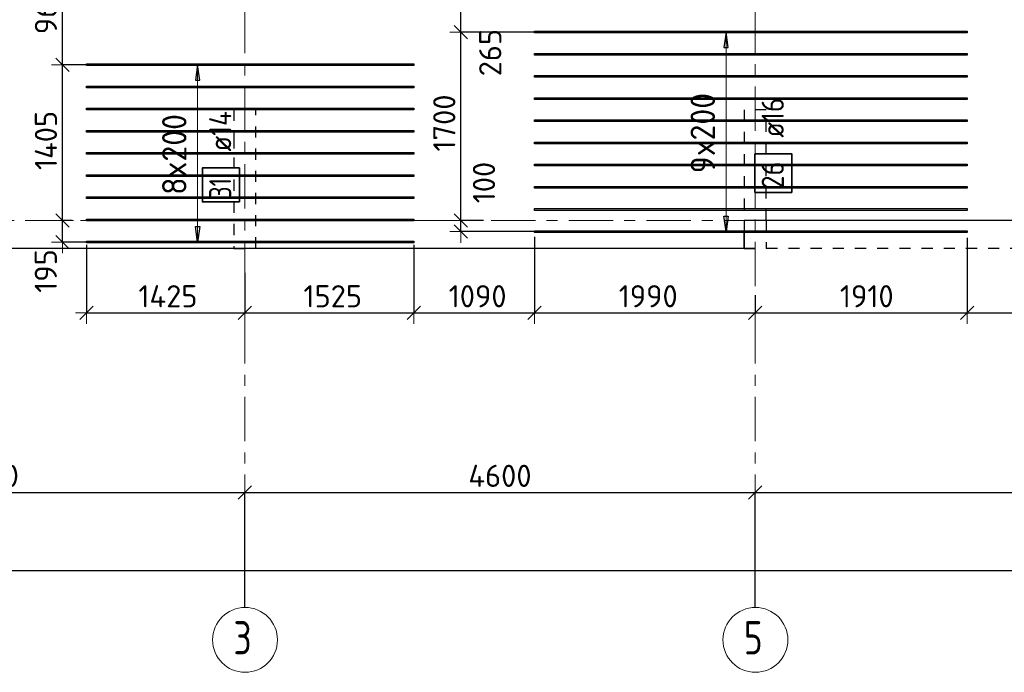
# Model space of a CAD drawing. Header units: metres. Extents: x -38 to 97, y -15 to 21.
# Tile 6 of 132: x 7 to 16, y -4 to 2. Entities that reach past the tile are written whole.
import ezdxf

# ---------------------------------------------------------------- set-up
doc = ezdxf.new("R2010")
doc.units = ezdxf.units.M
doc.header["$PDMODE"] = 65
for name, pattern in [('______11', [0.5, 0.4, -0.05, 0, -0.05]), ('______2', [0.0405, 0.03, -0.0105]), ('______3', [0.5, 0.4, -0.1]), ('______5', [1.1, 0.8, -0.1, 0.1, -0.1])]:
    doc.linetypes.add(name, pattern=pattern)
for name, color, linetype, lineweight in [('XR$2$Осевая линия (1)', 7, '______5', 13), ('XR$2$Размерная линия (1)', 7, 'Continuous', 13), ('XR$4$Балка (1)', 7, '______3', 13), ('XR$4$Перекрытие (1)', 7, 'Continuous', 35), ('XR$4$Размерная линия (1)', 7, 'Continuous', 13)]:
    doc.layers.add(name, color=color, linetype=linetype, lineweight=lineweight)
doc.layers.add('XR$4$Арм.стержн.Доп. Арм верхн.зоны Х', color=7, linetype='Continuous', lineweight=35, true_color=0x8c8cff)
doc.layers.add('XR$6$Стена_ бетон несущ.', color=7, linetype='Continuous', lineweight=70, true_color=0xb4b496)
doc.styles.add('ISOCPEUR', font='txt')
doc.dimstyles.new('DIMSTYLE_3', dxfattribs={"dimtxt": 0.2, "dimasz": 0.2, "dimexe": 0, "dimexo": 0, "dimgap": 0.1, "dimtad": 2, "dimdec": 0, "dimlfac": 1000, "dimrnd": 5, "dimzin": 12, "dimdsep": 46, "dimtxsty": 'ISOCPEUR', "dimblk1": 'ALL_ML_STRICH', "dimblk2": 'ALL_ML_STRICH', "dimsah": 1, "dimcen": 0, "dimclrd": 7, "dimclre": 256, "dimclrt": 7, "dimadec": 0, "dimazin": 0, "dimtfac": 1, "dimtdec": 0, "dimtix": 1, "dimtmove": 2, "dimatfit": 3, "dimfxl": 0, "dimtzin": 0, "dimlwd": 0, "dimlwe": -3, "dimarcsym": 0})
doc.dimstyles.new('DIMSTYLE_33', dxfattribs={"dimtxt": 0.2, "dimasz": 0.2, "dimexe": 0, "dimexo": 0, "dimgap": 0.1, "dimtad": 2, "dimdec": 0, "dimlfac": 1000, "dimrnd": 5, "dimzin": 12, "dimdsep": 46, "dimtxsty": 'ISOCPEUR', "dimblk1": 'ALL_ML_STRICH', "dimblk2": 'ALL_ML_STRICH', "dimsah": 1, "dimcen": 0, "dimclrd": 7, "dimclre": 256, "dimclrt": 7, "dimadec": 0, "dimazin": 0, "dimtfac": 1, "dimtdec": 0, "dimtix": 1, "dimtmove": 2, "dimatfit": 3, "dimfxl": 0, "dimtvp": 1.2, "dimtzin": 0, "dimlwd": 0, "dimlwe": -3, "dimarcsym": 0})
doc.dimstyles.new('DIMSTYLE_34', dxfattribs={"dimtxt": 0.2, "dimasz": 0.2, "dimexe": 0, "dimexo": 0, "dimgap": 0.1, "dimtad": 0, "dimdec": 0, "dimlfac": 1000, "dimrnd": 5, "dimzin": 12, "dimdsep": 46, "dimtxsty": 'ISOCPEUR', "dimblk1": 'ALL_ML_STRICH', "dimblk2": 'ALL_ML_STRICH', "dimsah": 1, "dimcen": 0, "dimclrd": 7, "dimclre": 256, "dimclrt": 7, "dimadec": 0, "dimazin": 0, "dimtfac": 1, "dimtdec": 0, "dimtix": 1, "dimtmove": 2, "dimatfit": 3, "dimfxl": 0, "dimtvp": 1.2, "dimtzin": 0, "dimlwd": 0, "dimlwe": -3, "dimarcsym": 0})

# ---------------------------------------------------------------- blocks, each defined once
blk = doc.blocks.new('ALL_ML_STRICH')
at = {"color": 0, "linetype": 'ByBlock', "lineweight": -2}
for p, q in [((0, -0.5), (0, 0.5)), ((-1, 0), (0.5, 0)), ((-0.3, -0.3), (0.3, 0.3))]:
    blk.add_line(p, q, dxfattribs=at)
blk = doc.blocks.new('*D12')
at = {"layer": 'DEFPOINTS', "color": 7, "linetype": 'Continuous', "lineweight": 13, "transparency": 33554687}
for p in [(0.5, -3.1033), (0.5, -3.1563), (61.6, -3.1401)]:
    blk.add_point(p, dxfattribs=at)
at = {"layer": 'XR$2$Размерная линия (1)', "color": 9, "linetype": 'Continuous', "lineweight": -2, "true_color": 0xc7c7c7, "transparency": 33554687}
for p, q in [((0.5, -3.1233), (0.5, -3.1563)), ((61.6, -3.1563), (61.6, -3.1563))]:
    blk.add_line(p, q, dxfattribs=at)
at = {"layer": 'XR$2$Размерная линия (1)', "color": 7, "linetype": 'Continuous', "lineweight": -2, "transparency": 33554687}
blk.add_line((0.5, -3.1563), (61.6, -3.1563), dxfattribs=at)
at = {"layer": 'XR$2$Размерная линия (1)', "color": 7, "linetype": 'Continuous', "lineweight": 13, "transparency": 33554687, "xscale": 0.2, "yscale": 0.2, "zscale": 0.2, "rotation": 180}
blk.add_blockref('ALL_ML_STRICH', (0.5, -3.1563), dxfattribs=at)
at = {"layer": 'XR$2$Размерная линия (1)', "color": 7, "linetype": 'Continuous', "lineweight": 13, "transparency": 33554687, "xscale": 0.2, "yscale": 0.2, "zscale": 0.2}
blk.add_blockref('ALL_ML_STRICH', (61.6, -3.1563), dxfattribs=at)
at = {"layer": 'XR$2$Размерная линия (1)', "color": 7, "linetype": 'Continuous', "lineweight": 13, "transparency": 33554687, "insert": (31.1, -3.0063), "char_height": 0.2, "width": 1, "attachment_point": 5, "style": 'ISOCPEUR'}
blk.add_mtext('\\A1;{61100}', dxfattribs=at)
blk = doc.blocks.new('*D14')
at = {"layer": 'DEFPOINTS', "color": 7, "linetype": 'Continuous', "lineweight": 13, "transparency": 33554687}
for p in [(4.5, -2.452), (4.5, -3.5132), (9.15, -3.5132)]:
    blk.add_point(p, dxfattribs=at)
at = {"layer": 'XR$2$Размерная линия (1)', "color": 9, "linetype": 'Continuous', "lineweight": -2, "true_color": 0xc7c7c7, "transparency": 33554687}
for p, q in [((4.5, -3.4932), (4.5, -2.452)), ((9.15, -3.4932), (9.15, -2.452))]:
    blk.add_line(p, q, dxfattribs=at)
at = {"layer": 'XR$2$Размерная линия (1)', "color": 7, "linetype": 'Continuous', "lineweight": -2, "transparency": 33554687}
blk.add_line((4.5, -2.452), (9.15, -2.452), dxfattribs=at)
at = {"layer": 'XR$2$Размерная линия (1)', "color": 7, "linetype": 'Continuous', "lineweight": 13, "transparency": 33554687, "xscale": 0.2, "yscale": 0.2, "zscale": 0.2, "rotation": 180}
blk.add_blockref('ALL_ML_STRICH', (4.5, -2.452), dxfattribs=at)
at = {"layer": 'XR$2$Размерная линия (1)', "color": 7, "linetype": 'Continuous', "lineweight": 13, "transparency": 33554687, "xscale": 0.2, "yscale": 0.2, "zscale": 0.2}
blk.add_blockref('ALL_ML_STRICH', (9.15, -2.452), dxfattribs=at)
at = {"layer": 'XR$2$Размерная линия (1)', "color": 7, "linetype": 'Continuous', "lineweight": 13, "transparency": 33554687, "insert": (6.825, -2.302), "char_height": 0.2, "width": 0.8, "attachment_point": 5, "style": 'ISOCPEUR'}
blk.add_mtext('\\A1;{4650}', dxfattribs=at)
blk = doc.blocks.new('*D15')
at = {"layer": 'DEFPOINTS', "color": 7, "linetype": 'Continuous', "lineweight": 13, "transparency": 33554687}
for p in [(9.15, -2.452), (9.15, -3.5132), (13.75, -3.5132)]:
    blk.add_point(p, dxfattribs=at)
at = {"layer": 'XR$2$Размерная линия (1)', "color": 9, "linetype": 'Continuous', "lineweight": -2, "true_color": 0xc7c7c7, "transparency": 33554687}
for p, q in [((9.15, -3.4932), (9.15, -2.452)), ((13.75, -3.4932), (13.75, -2.452))]:
    blk.add_line(p, q, dxfattribs=at)
at = {"layer": 'XR$2$Размерная линия (1)', "color": 7, "linetype": 'Continuous', "lineweight": -2, "transparency": 33554687}
blk.add_line((9.15, -2.452), (13.75, -2.452), dxfattribs=at)
at = {"layer": 'XR$2$Размерная линия (1)', "color": 7, "linetype": 'Continuous', "lineweight": 13, "transparency": 33554687, "xscale": 0.2, "yscale": 0.2, "zscale": 0.2, "rotation": 180}
blk.add_blockref('ALL_ML_STRICH', (9.15, -2.452), dxfattribs=at)
at = {"layer": 'XR$2$Размерная линия (1)', "color": 7, "linetype": 'Continuous', "lineweight": 13, "transparency": 33554687, "xscale": 0.2, "yscale": 0.2, "zscale": 0.2}
blk.add_blockref('ALL_ML_STRICH', (13.75, -2.452), dxfattribs=at)
at = {"layer": 'XR$2$Размерная линия (1)', "color": 7, "linetype": 'Continuous', "lineweight": 13, "transparency": 33554687, "insert": (11.45, -2.302), "char_height": 0.2, "width": 0.8, "attachment_point": 5, "style": 'ISOCPEUR'}
blk.add_mtext('\\A1;{4600}', dxfattribs=at)
blk = doc.blocks.new('*D16')
at = {"layer": 'DEFPOINTS', "color": 7, "linetype": 'Continuous', "lineweight": 13, "transparency": 33554687}
for p in [(13.75, -2.452), (13.75, -3.5132), (19.45, -3.6075)]:
    blk.add_point(p, dxfattribs=at)
at = {"layer": 'XR$2$Размерная линия (1)', "color": 9, "linetype": 'Continuous', "lineweight": -2, "true_color": 0xc7c7c7, "transparency": 33554687}
for p, q in [((13.75, -3.4932), (13.75, -2.452)), ((19.45, -3.5875), (19.45, -2.452))]:
    blk.add_line(p, q, dxfattribs=at)
at = {"layer": 'XR$2$Размерная линия (1)', "color": 7, "linetype": 'Continuous', "lineweight": -2, "transparency": 33554687}
blk.add_line((13.75, -2.452), (19.45, -2.452), dxfattribs=at)
at = {"layer": 'XR$2$Размерная линия (1)', "color": 7, "linetype": 'Continuous', "lineweight": 13, "transparency": 33554687, "xscale": 0.2, "yscale": 0.2, "zscale": 0.2, "rotation": 180}
blk.add_blockref('ALL_ML_STRICH', (13.75, -2.452), dxfattribs=at)
at = {"layer": 'XR$2$Размерная линия (1)', "color": 7, "linetype": 'Continuous', "lineweight": 13, "transparency": 33554687, "xscale": 0.2, "yscale": 0.2, "zscale": 0.2}
blk.add_blockref('ALL_ML_STRICH', (19.45, -2.452), dxfattribs=at)
at = {"layer": 'XR$2$Размерная линия (1)', "color": 7, "linetype": 'Continuous', "lineweight": 13, "transparency": 33554687, "insert": (16.61, -2.302), "char_height": 0.2, "width": 0.8, "attachment_point": 5, "style": 'ISOCPEUR'}
blk.add_mtext('\\A1;{5700}', dxfattribs=at)
blk = doc.blocks.new('*D305')
at = {"layer": 'DEFPOINTS', "color": 7, "linetype": 'Continuous', "lineweight": 13, "transparency": 33554687}
for p in [(7.6128, 0), (7.5076, -0.1936), (7.8432, -0.1936)]:
    blk.add_point(p, dxfattribs=at)
at = {"layer": 'XR$4$Размерная линия (1)', "color": 9, "linetype": 'Continuous', "lineweight": -2, "true_color": 0xc7c7c7, "transparency": 33554687}
for p, q in [((7.5928, 0), (7.5076, 0)), ((7.8232, -0.1936), (7.5076, -0.1936))]:
    blk.add_line(p, q, dxfattribs=at)
at = {"layer": 'XR$4$Размерная линия (1)', "color": 7, "linetype": 'Continuous', "lineweight": -2, "transparency": 33554687}
blk.add_line((7.5076, -0.1936), (7.5076, 0), dxfattribs=at)
at = {"layer": 'XR$4$Размерная линия (1)', "color": 7, "linetype": 'Continuous', "lineweight": 13, "transparency": 33554687, "xscale": 0.2, "yscale": 0.2, "zscale": 0.2}
for p, rotation in [((7.5076, 0), 90), ((7.5076, -0.1936), 270)]:
    blk.add_blockref('ALL_ML_STRICH', p, dxfattribs=dict(at, rotation=rotation))
at = {"layer": 'XR$4$Размерная линия (1)', "color": 7, "linetype": 'Continuous', "lineweight": 13, "transparency": 33554687, "insert": (7.3565, -0.4545), "char_height": 0.2, "width": 0.6, "attachment_point": 5, "rotation": 90, "style": 'ISOCPEUR'}
blk.add_mtext('\\A1;{195}', dxfattribs=at)
blk = doc.blocks.new('*D306')
at = {"layer": 'DEFPOINTS', "color": 7, "linetype": 'Continuous', "lineweight": 13, "transparency": 33554687}
for p in [(7.8804, 1.4064), (7.5076, 0), (7.6128, 0)]:
    blk.add_point(p, dxfattribs=at)
at = {"layer": 'XR$4$Размерная линия (1)', "color": 9, "linetype": 'Continuous', "lineweight": -2, "true_color": 0xc7c7c7, "transparency": 33554687}
for p, q in [((7.8604, 1.4064), (7.5076, 1.4064)), ((7.5928, 0), (7.5076, 0))]:
    blk.add_line(p, q, dxfattribs=at)
at = {"layer": 'XR$4$Размерная линия (1)', "color": 7, "linetype": 'Continuous', "lineweight": -2, "transparency": 33554687}
blk.add_line((7.5076, 0), (7.5076, 1.4064), dxfattribs=at)
at = {"layer": 'XR$4$Размерная линия (1)', "color": 7, "linetype": 'Continuous', "lineweight": 13, "transparency": 33554687, "xscale": 0.2, "yscale": 0.2, "zscale": 0.2}
for p, rotation in [((7.5076, 1.4064), 90), ((7.5076, 0), 270)]:
    blk.add_blockref('ALL_ML_STRICH', p, dxfattribs=dict(at, rotation=rotation))
at = {"layer": 'XR$4$Размерная линия (1)', "color": 7, "linetype": 'Continuous', "lineweight": 13, "transparency": 33554687, "insert": (7.3576, 0.7232), "char_height": 0.2, "width": 0.8, "attachment_point": 5, "rotation": 90, "style": 'ISOCPEUR'}
blk.add_mtext('\\A1;{1405}', dxfattribs=at)
blk = doc.blocks.new('*D307')
at = {"layer": 'DEFPOINTS', "color": 7, "linetype": 'Continuous', "lineweight": 13, "transparency": 33554687}
for p in [(8.1561, 2.3663), (7.5076, 1.4064), (7.8804, 1.4064)]:
    blk.add_point(p, dxfattribs=at)
at = {"layer": 'XR$4$Размерная линия (1)', "color": 9, "linetype": 'Continuous', "lineweight": -2, "true_color": 0xc7c7c7, "transparency": 33554687}
for p, q in [((8.1361, 2.3663), (7.5076, 2.3663)), ((7.8604, 1.4064), (7.5076, 1.4064))]:
    blk.add_line(p, q, dxfattribs=at)
at = {"layer": 'XR$4$Размерная линия (1)', "color": 7, "linetype": 'Continuous', "lineweight": -2, "transparency": 33554687}
blk.add_line((7.5076, 1.4064), (7.5076, 2.3663), dxfattribs=at)
at = {"layer": 'XR$4$Размерная линия (1)', "color": 7, "linetype": 'Continuous', "lineweight": 13, "transparency": 33554687, "xscale": 0.2, "yscale": 0.2, "zscale": 0.2}
for p, rotation in [((7.5076, 2.3663), 90), ((7.5076, 1.4064), 270)]:
    blk.add_blockref('ALL_ML_STRICH', p, dxfattribs=dict(at, rotation=rotation))
at = {"layer": 'XR$4$Размерная линия (1)', "color": 7, "linetype": 'Continuous', "lineweight": 13, "transparency": 33554687, "insert": (7.3576, 1.8963), "char_height": 0.2, "width": 0.6, "attachment_point": 5, "rotation": 90, "style": 'ISOCPEUR'}
blk.add_mtext('\\A1;{960}', dxfattribs=at)
blk = doc.blocks.new('*D316')
at = {"layer": 'DEFPOINTS', "color": 7, "linetype": 'Continuous', "lineweight": 13, "transparency": 33554687}
for p in [(7.7247, -0.1974), (9.15, -0.4509), (7.7247, -0.8318)]:
    blk.add_point(p, dxfattribs=at)
at = {"layer": 'XR$4$Размерная линия (1)', "color": 9, "linetype": 'Continuous', "lineweight": -2, "true_color": 0xc7c7c7, "transparency": 33554687}
for p, q in [((7.7247, -0.2174), (7.7247, -0.8318)), ((9.15, -0.4709), (9.15, -0.8318))]:
    blk.add_line(p, q, dxfattribs=at)
at = {"layer": 'XR$4$Размерная линия (1)', "color": 7, "linetype": 'Continuous', "lineweight": -2, "transparency": 33554687}
blk.add_line((7.7247, -0.8318), (9.15, -0.8318), dxfattribs=at)
at = {"layer": 'XR$4$Размерная линия (1)', "color": 7, "linetype": 'Continuous', "lineweight": 13, "transparency": 33554687, "xscale": 0.2, "yscale": 0.2, "zscale": 0.2, "rotation": 180}
blk.add_blockref('ALL_ML_STRICH', (7.7247, -0.8318), dxfattribs=at)
at = {"layer": 'XR$4$Размерная линия (1)', "color": 7, "linetype": 'Continuous', "lineweight": 13, "transparency": 33554687, "xscale": 0.2, "yscale": 0.2, "zscale": 0.2}
blk.add_blockref('ALL_ML_STRICH', (9.15, -0.8318), dxfattribs=at)
at = {"layer": 'XR$4$Размерная линия (1)', "color": 7, "linetype": 'Continuous', "lineweight": 13, "transparency": 33554687, "insert": (8.4574, -0.6818), "char_height": 0.2, "width": 0.8, "attachment_point": 5, "style": 'ISOCPEUR'}
blk.add_mtext('\\A1;{1425}', dxfattribs=at)
blk = doc.blocks.new('*D317')
at = {"layer": 'DEFPOINTS', "color": 7, "linetype": 'Continuous', "lineweight": 13, "transparency": 33554687}
for p in [(10.6747, -0.1974), (9.15, -0.4509), (9.15, -0.8318)]:
    blk.add_point(p, dxfattribs=at)
at = {"layer": 'XR$4$Размерная линия (1)', "color": 9, "linetype": 'Continuous', "lineweight": -2, "true_color": 0xc7c7c7, "transparency": 33554687}
for p, q in [((10.6747, -0.2174), (10.6747, -0.8318)), ((9.15, -0.4709), (9.15, -0.8318))]:
    blk.add_line(p, q, dxfattribs=at)
at = {"layer": 'XR$4$Размерная линия (1)', "color": 7, "linetype": 'Continuous', "lineweight": -2, "transparency": 33554687}
blk.add_line((9.15, -0.8318), (10.6747, -0.8318), dxfattribs=at)
at = {"layer": 'XR$4$Размерная линия (1)', "color": 7, "linetype": 'Continuous', "lineweight": 13, "transparency": 33554687, "xscale": 0.2, "yscale": 0.2, "zscale": 0.2, "rotation": 180}
blk.add_blockref('ALL_ML_STRICH', (9.15, -0.8318), dxfattribs=at)
at = {"layer": 'XR$4$Размерная линия (1)', "color": 7, "linetype": 'Continuous', "lineweight": 13, "transparency": 33554687, "xscale": 0.2, "yscale": 0.2, "zscale": 0.2}
blk.add_blockref('ALL_ML_STRICH', (10.6747, -0.8318), dxfattribs=at)
at = {"layer": 'XR$4$Размерная линия (1)', "color": 7, "linetype": 'Continuous', "lineweight": 13, "transparency": 33554687, "insert": (9.9424, -0.6818), "char_height": 0.2, "width": 0.8, "attachment_point": 5, "style": 'ISOCPEUR'}
blk.add_mtext('\\A1;{1525}', dxfattribs=at)
blk = doc.blocks.new('*D318')
at = {"layer": 'DEFPOINTS', "color": 7, "linetype": 'Continuous', "lineweight": 13, "transparency": 33554687}
for p in [(11.7623, -0.126), (10.6747, -0.1974), (10.6747, -0.8318)]:
    blk.add_point(p, dxfattribs=at)
at = {"layer": 'XR$4$Размерная линия (1)', "color": 9, "linetype": 'Continuous', "lineweight": -2, "true_color": 0xc7c7c7, "transparency": 33554687}
for p, q in [((11.7623, -0.146), (11.7623, -0.8318)), ((10.6747, -0.2174), (10.6747, -0.8318))]:
    blk.add_line(p, q, dxfattribs=at)
at = {"layer": 'XR$4$Размерная линия (1)', "color": 7, "linetype": 'Continuous', "lineweight": -2, "transparency": 33554687}
blk.add_line((10.6747, -0.8318), (11.7623, -0.8318), dxfattribs=at)
at = {"layer": 'XR$4$Размерная линия (1)', "color": 7, "linetype": 'Continuous', "lineweight": 13, "transparency": 33554687, "xscale": 0.2, "yscale": 0.2, "zscale": 0.2, "rotation": 180}
blk.add_blockref('ALL_ML_STRICH', (10.6747, -0.8318), dxfattribs=at)
at = {"layer": 'XR$4$Размерная линия (1)', "color": 7, "linetype": 'Continuous', "lineweight": 13, "transparency": 33554687, "xscale": 0.2, "yscale": 0.2, "zscale": 0.2}
blk.add_blockref('ALL_ML_STRICH', (11.7623, -0.8318), dxfattribs=at)
at = {"layer": 'XR$4$Размерная линия (1)', "color": 7, "linetype": 'Continuous', "lineweight": 13, "transparency": 33554687, "insert": (11.2485, -0.6818), "char_height": 0.2, "width": 0.8, "attachment_point": 5, "style": 'ISOCPEUR'}
blk.add_mtext('\\A1;{1090}', dxfattribs=at)
blk = doc.blocks.new('*D319')
at = {"layer": 'DEFPOINTS', "color": 7, "linetype": 'Continuous', "lineweight": 13, "transparency": 33554687}
for p in [(11.7623, -0.126), (13.75, -0.6531), (11.7623, -0.8318)]:
    blk.add_point(p, dxfattribs=at)
at = {"layer": 'XR$4$Размерная линия (1)', "color": 9, "linetype": 'Continuous', "lineweight": -2, "true_color": 0xc7c7c7, "transparency": 33554687}
for p, q in [((11.7623, -0.146), (11.7623, -0.8318)), ((13.75, -0.6731), (13.75, -0.8318))]:
    blk.add_line(p, q, dxfattribs=at)
at = {"layer": 'XR$4$Размерная линия (1)', "color": 7, "linetype": 'Continuous', "lineweight": -2, "transparency": 33554687}
blk.add_line((11.7623, -0.8318), (13.75, -0.8318), dxfattribs=at)
at = {"layer": 'XR$4$Размерная линия (1)', "color": 7, "linetype": 'Continuous', "lineweight": 13, "transparency": 33554687, "xscale": 0.2, "yscale": 0.2, "zscale": 0.2, "rotation": 180}
blk.add_blockref('ALL_ML_STRICH', (11.7623, -0.8318), dxfattribs=at)
at = {"layer": 'XR$4$Размерная линия (1)', "color": 7, "linetype": 'Continuous', "lineweight": 13, "transparency": 33554687, "xscale": 0.2, "yscale": 0.2, "zscale": 0.2}
blk.add_blockref('ALL_ML_STRICH', (13.75, -0.8318), dxfattribs=at)
at = {"layer": 'XR$4$Размерная линия (1)', "color": 7, "linetype": 'Continuous', "lineweight": 13, "transparency": 33554687, "insert": (12.7861, -0.6818), "char_height": 0.2, "width": 0.8, "attachment_point": 5, "style": 'ISOCPEUR'}
blk.add_mtext('\\A1;{1990}', dxfattribs=at)
blk = doc.blocks.new('*D320')
at = {"layer": 'DEFPOINTS', "color": 7, "linetype": 'Continuous', "lineweight": 13, "transparency": 33554687}
for p in [(15.6623, -0.1338), (13.75, -0.6531), (13.75, -0.8318)]:
    blk.add_point(p, dxfattribs=at)
at = {"layer": 'XR$4$Размерная линия (1)', "color": 9, "linetype": 'Continuous', "lineweight": -2, "true_color": 0xc7c7c7, "transparency": 33554687}
for p, q in [((15.6623, -0.1538), (15.6623, -0.8318)), ((13.75, -0.6731), (13.75, -0.8318))]:
    blk.add_line(p, q, dxfattribs=at)
at = {"layer": 'XR$4$Размерная линия (1)', "color": 7, "linetype": 'Continuous', "lineweight": -2, "transparency": 33554687}
blk.add_line((13.75, -0.8318), (15.6623, -0.8318), dxfattribs=at)
at = {"layer": 'XR$4$Размерная линия (1)', "color": 7, "linetype": 'Continuous', "lineweight": 13, "transparency": 33554687, "xscale": 0.2, "yscale": 0.2, "zscale": 0.2, "rotation": 180}
blk.add_blockref('ALL_ML_STRICH', (13.75, -0.8318), dxfattribs=at)
at = {"layer": 'XR$4$Размерная линия (1)', "color": 7, "linetype": 'Continuous', "lineweight": 13, "transparency": 33554687, "xscale": 0.2, "yscale": 0.2, "zscale": 0.2}
blk.add_blockref('ALL_ML_STRICH', (15.6623, -0.8318), dxfattribs=at)
at = {"layer": 'XR$4$Размерная линия (1)', "color": 7, "linetype": 'Continuous', "lineweight": 13, "transparency": 33554687, "insert": (14.7561, -0.6818), "char_height": 0.2, "width": 0.8, "attachment_point": 5, "style": 'ISOCPEUR'}
blk.add_mtext('\\A1;{1910}', dxfattribs=at)
blk = doc.blocks.new('*D321')
at = {"layer": 'DEFPOINTS', "color": 7, "linetype": 'Continuous', "lineweight": 13, "transparency": 33554687}
for p in [(15.6623, -0.1338), (17.8341, -0.0957), (15.6623, -0.8318)]:
    blk.add_point(p, dxfattribs=at)
at = {"layer": 'XR$4$Размерная линия (1)', "color": 9, "linetype": 'Continuous', "lineweight": -2, "true_color": 0xc7c7c7, "transparency": 33554687}
for p, q in [((15.6623, -0.1538), (15.6623, -0.8318)), ((17.8341, -0.1157), (17.8341, -0.8318))]:
    blk.add_line(p, q, dxfattribs=at)
at = {"layer": 'XR$4$Размерная линия (1)', "color": 7, "linetype": 'Continuous', "lineweight": -2, "transparency": 33554687}
blk.add_line((15.6623, -0.8318), (17.8341, -0.8318), dxfattribs=at)
at = {"layer": 'XR$4$Размерная линия (1)', "color": 7, "linetype": 'Continuous', "lineweight": 13, "transparency": 33554687, "xscale": 0.2, "yscale": 0.2, "zscale": 0.2, "rotation": 180}
blk.add_blockref('ALL_ML_STRICH', (15.6623, -0.8318), dxfattribs=at)
at = {"layer": 'XR$4$Размерная линия (1)', "color": 7, "linetype": 'Continuous', "lineweight": 13, "transparency": 33554687, "xscale": 0.2, "yscale": 0.2, "zscale": 0.2}
blk.add_blockref('ALL_ML_STRICH', (17.8341, -0.8318), dxfattribs=at)
at = {"layer": 'XR$4$Размерная линия (1)', "color": 7, "linetype": 'Continuous', "lineweight": 13, "transparency": 33554687, "insert": (16.7782, -0.6818), "char_height": 0.2, "width": 0.8, "attachment_point": 5, "style": 'ISOCPEUR'}
blk.add_mtext('\\A1;{2170}', dxfattribs=at)
blk = doc.blocks.new('*D564')
at = {"layer": 'DEFPOINTS', "color": 7, "linetype": 'Continuous', "lineweight": 13, "transparency": 33554687}
for p in [(11.3212, 0), (11.098, -0.0991), (11.8711, -0.0991)]:
    blk.add_point(p, dxfattribs=at)
at = {"layer": 'XR$4$Размерная линия (1)', "color": 9, "linetype": 'Continuous', "lineweight": -2, "true_color": 0xc7c7c7, "transparency": 33554687}
for p, q in [((11.3012, 0), (11.098, 0)), ((11.8511, -0.0991), (11.098, -0.0991))]:
    blk.add_line(p, q, dxfattribs=at)
at = {"layer": 'XR$4$Размерная линия (1)', "color": 7, "linetype": 'Continuous', "lineweight": -2, "transparency": 33554687}
blk.add_line((11.098, -0.0991), (11.098, 0), dxfattribs=at)
at = {"layer": 'XR$4$Размерная линия (1)', "color": 7, "linetype": 'Continuous', "lineweight": 13, "transparency": 33554687, "xscale": 0.2, "yscale": 0.2, "zscale": 0.2}
for p, rotation in [((11.098, -0.0991), 270), ((11.098, 0), 90)]:
    blk.add_blockref('ALL_ML_STRICH', p, dxfattribs=dict(at, rotation=rotation))
at = {"layer": 'XR$4$Размерная линия (1)', "color": 7, "linetype": 'Continuous', "lineweight": 13, "transparency": 33554687, "insert": (11.306, 0.3434), "char_height": 0.2, "width": 0.6, "attachment_point": 5, "rotation": 90, "style": 'ISOCPEUR'}
blk.add_mtext('\\A1;{100}', dxfattribs=at)
blk = doc.blocks.new('*D565')
at = {"layer": 'DEFPOINTS', "color": 7, "linetype": 'Continuous', "lineweight": 13, "transparency": 33554687}
for p in [(11.8676, 1.7009), (11.098, 0), (11.3212, 0)]:
    blk.add_point(p, dxfattribs=at)
at = {"layer": 'XR$4$Размерная линия (1)', "color": 9, "linetype": 'Continuous', "lineweight": -2, "true_color": 0xc7c7c7, "transparency": 33554687}
for p, q in [((11.8476, 1.7009), (11.098, 1.7009)), ((11.3012, 0), (11.098, 0))]:
    blk.add_line(p, q, dxfattribs=at)
at = {"layer": 'XR$4$Размерная линия (1)', "color": 7, "linetype": 'Continuous', "lineweight": -2, "transparency": 33554687}
blk.add_line((11.098, 0), (11.098, 1.7009), dxfattribs=at)
at = {"layer": 'XR$4$Размерная линия (1)', "color": 7, "linetype": 'Continuous', "lineweight": 13, "transparency": 33554687, "xscale": 0.2, "yscale": 0.2, "zscale": 0.2}
for p, rotation in [((11.098, 1.7009), 90), ((11.098, 0), 270)]:
    blk.add_blockref('ALL_ML_STRICH', p, dxfattribs=dict(at, rotation=rotation))
at = {"layer": 'XR$4$Размерная линия (1)', "color": 7, "linetype": 'Continuous', "lineweight": 13, "transparency": 33554687, "insert": (10.948, 0.8804), "char_height": 0.2, "width": 0.8, "attachment_point": 5, "rotation": 90, "style": 'ISOCPEUR'}
blk.add_mtext('\\A1;{1700}', dxfattribs=at)
blk = doc.blocks.new('*D566')
at = {"layer": 'DEFPOINTS', "color": 7, "linetype": 'Continuous', "lineweight": 13, "transparency": 33554687}
for p in [(11.7925, 1.9659), (11.098, 1.7009), (11.8676, 1.7009)]:
    blk.add_point(p, dxfattribs=at)
at = {"layer": 'XR$4$Размерная линия (1)', "color": 9, "linetype": 'Continuous', "lineweight": -2, "true_color": 0xc7c7c7, "transparency": 33554687}
for p, q in [((11.7725, 1.9659), (11.098, 1.9659)), ((11.8476, 1.7009), (11.098, 1.7009))]:
    blk.add_line(p, q, dxfattribs=at)
at = {"layer": 'XR$4$Размерная линия (1)', "color": 7, "linetype": 'Continuous', "lineweight": -2, "transparency": 33554687}
blk.add_line((11.098, 1.7009), (11.098, 1.9659), dxfattribs=at)
at = {"layer": 'XR$4$Размерная линия (1)', "color": 7, "linetype": 'Continuous', "lineweight": 13, "transparency": 33554687, "xscale": 0.2, "yscale": 0.2, "zscale": 0.2}
for p, rotation in [((11.098, 1.9659), 90), ((11.098, 1.7009), 270)]:
    blk.add_blockref('ALL_ML_STRICH', p, dxfattribs=dict(at, rotation=rotation))
at = {"layer": 'XR$4$Размерная линия (1)', "color": 7, "linetype": 'Continuous', "lineweight": 13, "transparency": 33554687, "insert": (11.3623, 1.5155), "char_height": 0.2, "width": 0.6, "attachment_point": 5, "rotation": 90, "style": 'ISOCPEUR'}
blk.add_mtext('\\A1;{265}', dxfattribs=at)

msp = doc.modelspace()

# ---------------------------------------------------------------- linework, layer by layer
at = {"layer": 'XR$2$Осевая линия (1)', "color": 253, "linetype": '______11', "lineweight": 13, "true_color": 0xa0a0a0, "transparency": 33554687}
for p, q in [((9.15, -3.39), (9.15, 19.78)), ((13.75, -3.39), (13.75, 8.13)), ((-2.63, 0), (62.6, 0))]:
    msp.add_line(p, q, dxfattribs=at)
at = {"layer": 'XR$2$Осевая линия (1)', "color": 7, "linetype": 'Continuous', "lineweight": 13, "transparency": 33554687}
for centre in [(9.1524, -3.7819), (13.7524, -3.7819)]:
    msp.add_circle(centre, 0.2924, dxfattribs=at)
at = {"layer": 'XR$4$Арм.стержн.Доп. Арм верхн.зоны Х', "color": 253, "linetype": 'Continuous', "lineweight": -3, "true_color": 0xa0a0a0, "transparency": 33554687}
for p, q in [((13.4882, 1.7009), (13.3882, 1.7009)), ((13.4882, 1.7009), (13.5882, 1.7009)), ((8.7246, 1.4064), (8.6246, 1.4064)), ((8.7246, 1.4064), (8.8246, 1.4064)), ((13.4882, -0.0991), (13.3882, -0.0991)), ((13.4882, -0.0991), (13.5882, -0.0991)), ((8.7246, -0.1936), (8.6246, -0.1936)), ((8.7246, -0.1936), (8.8246, -0.1936))]:
    msp.add_line(p, q, dxfattribs=at)
at = {"layer": 'XR$4$Арм.стержн.Доп. Арм верхн.зоны Х', "color": 7, "linetype": 'Continuous', "lineweight": 25, "transparency": 33554687}
for p, q in [((13.4882, 1.7009), (13.4682, 1.5609)), ((13.5082, 1.5609), (13.4882, 1.7009)), ((13.4682, 1.5609), (13.5082, 1.5609)), ((8.7246, 1.4064), (8.7046, 1.2664)), ((8.7446, 1.2664), (8.7246, 1.4064)), ((8.7046, 1.2664), (8.7446, 1.2664)), ((13.4882, -0.0991), (13.4682, 0.0409)), ((13.4682, 0.0409), (13.5082, 0.0409)), ((13.5082, 0.0409), (13.4882, -0.0991)), ((8.7246, -0.1936), (8.7046, -0.0536)), ((8.7046, -0.0536), (8.7446, -0.0536)), ((8.7446, -0.0536), (8.7246, -0.1936))]:
    msp.add_line(p, q, dxfattribs=at)
at = {"layer": 'XR$4$Арм.стержн.Доп. Арм верхн.зоны Х', "color": 7, "linetype": 'Continuous', "lineweight": 13, "transparency": 33554687}
for p, q in [((13.4882, 1.7009), (13.4882, 1.7009)), ((13.4882, -0.0991), (13.4882, 1.7009)), ((8.7246, 1.4064), (8.7246, 1.4064)), ((8.7246, -0.1936), (8.7246, 1.4064)), ((13.4882, -0.0991), (13.4882, -0.0991)), ((8.7246, -0.1936), (8.7246, -0.1936))]:
    msp.add_line(p, q, dxfattribs=at)
at = {"layer": 'XR$4$Арм.стержн.Доп. Арм верхн.зоны Х', "color": 7, "linetype": 'Continuous', "lineweight": 25, "transparency": 33554687}
for points in [[(15.6623, 1.6929), (11.7623, 1.6929), (11.7623, 1.7089), (15.6623, 1.7089), (15.6623, 1.6929)], [(15.6623, 1.4929), (11.7623, 1.4929), (11.7623, 1.5089), (15.6623, 1.5089), (15.6623, 1.4929)], [(10.6747, 1.3994), (7.7247, 1.3994), (7.7247, 1.4134), (10.6747, 1.4134), (10.6747, 1.3994)], [(15.6623, 1.2929), (11.7623, 1.2929), (11.7623, 1.3089), (15.6623, 1.3089), (15.6623, 1.2929)], [(10.6747, 1.1994), (7.7247, 1.1994), (7.7247, 1.2134), (10.6747, 1.2134), (10.6747, 1.1994)], [(15.6623, 1.0929), (11.7623, 1.0929), (11.7623, 1.1089), (15.6623, 1.1089), (15.6623, 1.0929)], [(10.6747, 0.9994), (7.7247, 0.9994), (7.7247, 1.0134), (10.6747, 1.0134), (10.6747, 0.9994)], [(15.6623, 0.8929), (11.7623, 0.8929), (11.7623, 0.9089), (15.6623, 0.9089), (15.6623, 0.8929)], [(10.6747, 0.7994), (7.7247, 0.7994), (7.7247, 0.8134), (10.6747, 0.8134), (10.6747, 0.7994)], [(15.6623, 0.6929), (11.7623, 0.6929), (11.7623, 0.7089), (15.6623, 0.7089), (15.6623, 0.6929)], [(10.6747, 0.5994), (7.7247, 0.5994), (7.7247, 0.6134), (10.6747, 0.6134), (10.6747, 0.5994)], [(15.6623, 0.4929), (11.7623, 0.4929), (11.7623, 0.5089), (15.6623, 0.5089), (15.6623, 0.4929)], [(10.6747, 0.3994), (7.7247, 0.3994), (7.7247, 0.4134), (10.6747, 0.4134), (10.6747, 0.3994)], [(15.6623, 0.2929), (11.7623, 0.2929), (11.7623, 0.3089), (15.6623, 0.3089), (15.6623, 0.2929)], [(10.6747, 0.1994), (7.7247, 0.1994), (7.7247, 0.2134), (10.6747, 0.2134), (10.6747, 0.1994)], [(15.6623, 0.0929), (11.7623, 0.0929), (11.7623, 0.1089), (15.6623, 0.1089), (15.6623, 0.0929)], [(10.6747, -0.0006), (7.7247, -0.0006), (7.7247, 0.0134), (10.6747, 0.0134), (10.6747, -0.0006)], [(15.6623, -0.1071), (11.7623, -0.1071), (11.7623, -0.0911), (15.6623, -0.0911), (15.6623, -0.1071)], [(10.6747, -0.2006), (7.7247, -0.2006), (7.7247, -0.1866), (10.6747, -0.1866), (10.6747, -0.2006)]]:
    msp.add_lwpolyline(points, dxfattribs=at)
at = {"layer": 'XR$4$Арм.стержн.Доп. Арм верхн.зоны Х', "color": 7, "linetype": 'Continuous', "lineweight": 35, "transparency": 33554687}
for points in [[(14.0819, 0.2551), (14.0819, 0.6017), (13.7486, 0.6017), (13.7486, 0.2551), (14.0819, 0.2551)], [(9.1018, 0.1696), (9.1018, 0.4762), (8.7685, 0.4762), (8.7685, 0.1696), (9.1018, 0.1696)]]:
    msp.add_lwpolyline(points, dxfattribs=at)
at = {"layer": 'XR$4$Балка (1)', "color": 7, "linetype": '______2', "lineweight": 25, "transparency": 33554687}
for p, q in [((13.6501, -0.2498), (19.55, -0.2495)), ((19.55, -0.2498), (13.6501, -0.2498))]:
    msp.add_line(p, q, dxfattribs=at)
at = {"layer": 'XR$4$Перекрытие (1)', "color": 7, "linetype": 'Continuous', "lineweight": 25, "transparency": 33554687}
for p, q in [((13.6501, 0.0002), (13.6501, -0.2498)), ((19.55, 0.0002), (13.6501, 0.0002)), ((13.6501, -0.2498), (0.25, -0.2498))]:
    msp.add_line(p, q, dxfattribs=at)
at = {"layer": 'XR$6$Стена_ бетон несущ.', "color": 253, "linetype": '______2', "lineweight": -3, "true_color": 0xa0a0a0, "transparency": 33554687}
for p, q in [((9.25, 1), (9.05, 1)), ((9.05, 1), (9.05, 0.75)), ((9.25, 0.75), (9.25, 1)), ((13.85, 1), (13.65, 1)), ((13.65, 1), (13.65, 0)), ((13.85, 0), (13.85, 1)), ((9.05, 0.75), (9.05, 0.5702)), ((9.25, -0.25), (9.25, 0.75)), ((9.05, 0.5702), (9.05, -0.25)), ((13.65, 0), (13.6501, 0)), ((13.6501, -0.194), (13.6501, 0)), ((13.85, 0), (13.85, -0.194)), ((9.05, -0.25), (9.25, -0.25)), ((13.6501, -0.25), (13.6501, -0.194)), ((13.6501, -0.25), (13.85, -0.25)), ((13.85, -0.194), (13.85, -0.25))]:
    msp.add_line(p, q, dxfattribs=at)

# ---------------------------------------------------------------- texts
at = {"layer": 'XR$2$Осевая линия (1)', "color": 7, "linetype": 'Continuous', "lineweight": 13, "transparency": 33554687, "char_height": 0.3, "width": 0.326407, "attachment_point": 7, "style": 'ISOCPEUR'}
for s, insert in [('\\W0.78;3', (9.0474, -3.9124)), ('\\W0.78;5', (13.6474, -3.9124))]:
    msp.add_mtext(s, dxfattribs=dict(at, insert=insert))
at = {"layer": 'XR$4$Арм.стержн.Доп. Арм верхн.зоны Х', "color": 7, "linetype": 'Continuous', "lineweight": 13, "transparency": 33554687, "char_height": 0.22, "width": 0.873359, "attachment_point": 7, "rotation": 90, "style": 'ISOCPEUR'}
for s, insert in [('\\W0.95;9x200', (13.3882, 0.4269)), ('\\W0.95;8x200', (8.6246, 0.2324))]:
    msp.add_mtext(s, dxfattribs=dict(at, insert=insert))
at = {"layer": 'XR$4$Арм.стержн.Доп. Арм верхн.зоны Х', "color": 7, "linetype": 'Continuous', "lineweight": 25, "transparency": 33554687, "char_height": 0.2, "attachment_point": 7, "rotation": 90, "style": 'ISOCPEUR'}
for s, insert, width in [('\\W0.89; ø16 ', (14.0086, 0.6351), 0.749105), ('\\W0.89; ø14 ', (9.0285, 0.5096), 0.769432), ('\\W0.87;26', (14.0086, 0.2884), 0.367208), ('\\W0.75;31', (9.0285, 0.2029), 0.314854)]:
    msp.add_mtext(s, dxfattribs=dict(at, insert=insert, width=width))

# ---------------------------------------------------------------- dimensions: what is measured, and where the dimension line sits
at = {"layer": 'XR$2$Размерная линия (1)', "color": 7, "linetype": 'Continuous', "lineweight": 13, "transparency": 33554687}
for base, p1, p2, picture, middle in [((9.15, -2.452), (4.5, -3.4932), (9.15, -3.4932), '*D14', (6.825, -2.302)), ((13.75, -2.452), (9.15, -3.4932), (13.75, -3.4932), '*D15', (11.45, -2.302)), ((19.45, -2.452), (13.75, -3.4932), (19.45, -3.5875), '*D16', (16.61, -2.302)), ((61.6, -3.1563), (0.5, -3.1233), (61.6, -3.1563), '*D12', (31.1, -3.0063))]:
    dim = msp.add_linear_dim(base=base, p1=p1, p2=p2, dimstyle='DIMSTYLE_3', override={"dimpost": '<>', "dimclrd": 7, "dimclre": 9, "dimclrt": 7, "dimlwd": 0, "dimlwe": 65533}, dxfattribs=at)
    dim.commit()
    dim.dimension.update_dxf_attribs({"geometry": picture, "text_midpoint": middle, "dimtype": 160})
at = {"layer": 'XR$4$Размерная линия (1)', "color": 7, "linetype": 'Continuous', "lineweight": 13, "transparency": 33554687}
for base, p1, p2, dimstyle, picture, middle in [((7.5076, 2.3663), (7.8604, 1.4064), (8.1361, 2.3663), 'DIMSTYLE_3', '*D307', (7.3576, 1.8963)), ((11.098, 1.9659), (11.8476, 1.7009), (11.7725, 1.9659), 'DIMSTYLE_34', '*D566', (11.3623, 1.5155)), ((11.098, 1.7009), (11.3012, 0), (11.8476, 1.7009), 'DIMSTYLE_3', '*D565', (10.948, 0.8804)), ((7.5076, 1.4064), (7.5928, 0), (7.8604, 1.4064), 'DIMSTYLE_3', '*D306', (7.3576, 0.7232)), ((11.098, 0), (11.8511, -0.0991), (11.3012, 0), 'DIMSTYLE_34', '*D564', (11.306, 0.3434)), ((7.5076, 0), (7.8232, -0.1936), (7.5928, 0), 'DIMSTYLE_33', '*D305', (7.3565, -0.4545))]:
    dim = msp.add_linear_dim(base=base, p1=p1, p2=p2, angle=90, dimstyle=dimstyle, override={"dimpost": '<>', "dimclrd": 7, "dimclre": 9, "dimclrt": 7, "dimlwd": 0, "dimlwe": 65533}, dxfattribs=at)
    dim.commit()
    dim.dimension.update_dxf_attribs({"geometry": picture, "text_midpoint": middle, "dimtype": 160})
for base, p1, p2, picture, middle in [((11.7623, -0.8318), (10.6747, -0.2174), (11.7623, -0.146), '*D318', (11.2485, -0.6818)), ((13.75, -0.8318), (11.7623, -0.146), (13.75, -0.6731), '*D319', (12.7861, -0.6818)), ((15.6623, -0.8318), (13.75, -0.6731), (15.6623, -0.1538), '*D320', (14.7561, -0.6818)), ((17.8341, -0.8318), (15.6623, -0.1538), (17.8341, -0.1157), '*D321', (16.7782, -0.6818)), ((9.15, -0.8318), (7.7247, -0.2174), (9.15, -0.4709), '*D316', (8.4574, -0.6818)), ((10.6747, -0.8318), (9.15, -0.4709), (10.6747, -0.2174), '*D317', (9.9424, -0.6818))]:
    dim = msp.add_linear_dim(base=base, p1=p1, p2=p2, dimstyle='DIMSTYLE_3', override={"dimpost": '<>', "dimclrd": 7, "dimclre": 9, "dimclrt": 7, "dimlwd": 0, "dimlwe": 65533}, dxfattribs=at)
    dim.commit()
    dim.dimension.update_dxf_attribs({"geometry": picture, "text_midpoint": middle, "dimtype": 160})

doc.saveas('drawing.dxf')
